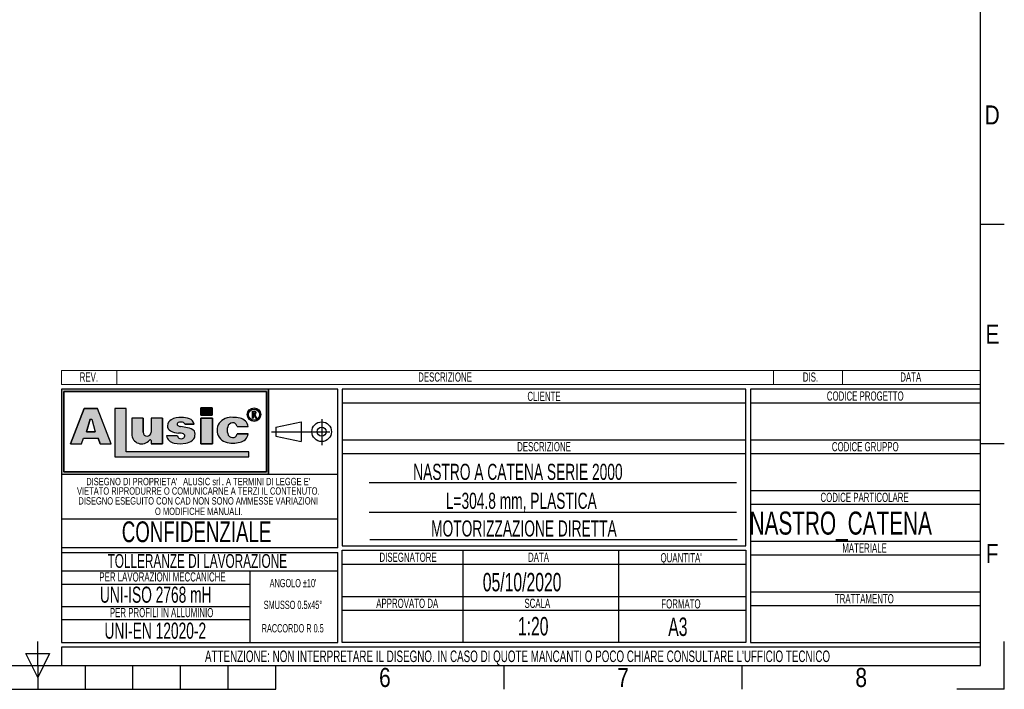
# Model space of a CAD drawing. Header units: millimetres. Extents: x 0 to 420, y 0 to 297.
# Tile 18 of 35: x 206 to 420, y 0 to 145. Entities that reach past the tile are written whole.
import ezdxf
from ezdxf.enums import TextEntityAlignment as Align

# ---------------------------------------------------------------- set-up
doc = ezdxf.new("R2010")
doc.units = ezdxf.units.MM
doc.linetypes.add('CENTERX2', pattern=[20.319999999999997, 12.7, -2.54, 2.54, -2.54])
doc.layers.add('CARTIGLIO', color=140, linetype='Continuous')
doc.styles.add('SLDTEXTSTYLE0', font='TXT', dxfattribs={"width": 0.6382978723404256})
doc.styles.add('SLDTEXTSTYLE1', font='TXT', dxfattribs={"width": 0.675})
doc.styles.add('SLDTEXTSTYLE2', font='TXT', dxfattribs={"width": 0.8214676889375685})

# ---------------------------------------------------------------- blocks, each defined once
blk = doc.blocks.new('SW_NOTE_0')
at = {"layer": 'CARTIGLIO', "color": 0, "insert": (1.968085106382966, 2.578135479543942), "char_height": 2, "attachment_point": 2, "style": 'SLDTEXTSTYLE0'}
blk.add_mtext('DIS.', dxfattribs=at)
blk = doc.blocks.new('SW_NOTE_0_1')
at = {"layer": 'CARTIGLIO', "color": 0, "insert": (7.101063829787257, 2.578135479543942), "char_height": 2, "attachment_point": 2, "style": 'SLDTEXTSTYLE0'}
blk.add_mtext('DESCRIZIONE', dxfattribs=at)
blk = doc.blocks.new('SW_NOTE_0_2')
at = {"layer": 'CARTIGLIO', "color": 0, "insert": (2.845744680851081, 2.578135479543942), "char_height": 2, "attachment_point": 2, "style": 'SLDTEXTSTYLE0'}
blk.add_mtext('DATA', dxfattribs=at)
blk = doc.blocks.new('SW_NOTE_0_3')
at = {"layer": 'CARTIGLIO', "color": 0, "insert": (2.34042553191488, 2.578135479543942), "char_height": 2, "attachment_point": 2, "style": 'SLDTEXTSTYLE0'}
blk.add_mtext('REV.', dxfattribs=at)
blk = doc.blocks.new('SW_NOTE_0_4')
at = {"layer": 'CARTIGLIO', "color": 0, "insert": (14.05585106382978, 4.511737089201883), "char_height": 3.5, "attachment_point": 2, "style": 'SLDTEXTSTYLE0'}
blk.add_mtext('UNI-EN 12020-2', dxfattribs=at)
blk = doc.blocks.new('SW_NOTE_0_5')
at = {"layer": 'CARTIGLIO', "color": 0, "insert": (13.85638297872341, 2.578135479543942), "char_height": 2, "attachment_point": 2, "style": 'SLDTEXTSTYLE0'}
blk.add_mtext('PER PROFILI IN ALLUMINIO', dxfattribs=at)
blk = doc.blocks.new('SW_NOTE_0_6')
at = {"layer": 'CARTIGLIO', "color": 0, "insert": (15.68484042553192, 4.511737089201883), "char_height": 3.5, "attachment_point": 2, "style": 'SLDTEXTSTYLE0'}
blk.add_mtext('UNI-ISO 2768 mH', dxfattribs=at)
blk = doc.blocks.new('SW_NOTE_0_7')
at = {"layer": 'CARTIGLIO', "color": 0, "insert": (18.30319148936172, 2.578135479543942), "char_height": 2, "attachment_point": 2, "style": 'SLDTEXTSTYLE0'}
blk.add_mtext('PER LAVORAZIONI MECCANICHE', dxfattribs=at)
blk = doc.blocks.new('SW_NOTE_0_8')
at = {"layer": 'CARTIGLIO', "color": 0, "insert": (8.569148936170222, 2.320321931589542), "char_height": 1.8, "attachment_point": 2, "style": 'SLDTEXTSTYLE0'}
blk.add_mtext('RACCORDO R 0.5', dxfattribs=at)
blk = doc.blocks.new('SW_NOTE_0_9')
at = {"layer": 'CARTIGLIO', "color": 0, "char_height": 1.6, "attachment_point": 2, "style": 'SLDTEXTSTYLE0'}
for s, insert in [("DISEGNO DI PROPRIETA'", (10.27659574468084, 2.062508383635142)), ('ALUSIC srl', (25.45120500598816, 2.062508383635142)), (". A TERMINI DI LEGGE E'", (39.41078027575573, 2.062508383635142))]:
    blk.add_mtext(s, dxfattribs=dict(at, insert=insert))
blk = doc.blocks.new('SW_NOTE_0_10')
at = {"layer": 'CARTIGLIO', "color": 0, "insert": (10.40425531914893, 2.062508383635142), "char_height": 1.6, "attachment_point": 2, "style": 'SLDTEXTSTYLE0'}
blk.add_mtext('O MODIFICHE MANUALI.', dxfattribs=at)
blk = doc.blocks.new('SW_NOTE_0_11')
at = {"layer": 'CARTIGLIO', "color": 0, "insert": (7.587765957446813, 2.320321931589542), "char_height": 1.8, "attachment_point": 2, "style": 'SLDTEXTSTYLE0'}
blk.add_mtext('SMUSSO 0.5x45°', dxfattribs=at)
blk = doc.blocks.new('SW_NOTE_0_12')
at = {"layer": 'CARTIGLIO', "color": 0, "insert": (27.3404255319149, 2.062508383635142), "char_height": 1.6, "attachment_point": 2, "style": 'SLDTEXTSTYLE0'}
blk.add_mtext('VIETATO RIPRODURRE O COMUNICARNE A TERZI IL CONTENUTO.', dxfattribs=at)
blk = doc.blocks.new('SW_NOTE_0_13')
at = {"layer": 'CARTIGLIO', "color": 0, "insert": (28.04255319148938, 2.062508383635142), "char_height": 1.6, "attachment_point": 2, "style": 'SLDTEXTSTYLE0'}
blk.add_mtext('DISEGNO ESEGUITO CON CAD NON SONO AMMESSE VARIAZIONI', dxfattribs=at)
blk = doc.blocks.new('SW_NOTE_0_14')
at = {"layer": 'CARTIGLIO', "color": 0, "insert": (21.07265624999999, 5.800804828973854), "char_height": 4.500000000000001, "attachment_point": 2, "style": 'SLDTEXTSTYLE1'}
blk.add_mtext('CONFIDENZIALE', dxfattribs=at)
blk = doc.blocks.new('SW_NOTE_0_15')
at = {"layer": 'CARTIGLIO', "color": 0, "insert": (23.93617021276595, 3.867203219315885), "char_height": 3, "attachment_point": 2, "style": 'SLDTEXTSTYLE0'}
blk.add_mtext('TOLLERANZE DI LAVORAZIONE', dxfattribs=at)
blk = doc.blocks.new('SW_NOTE_0_16')
at = {"layer": 'CARTIGLIO', "color": 0, "insert": (6.67819148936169, 2.320321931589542), "char_height": 1.8, "attachment_point": 2, "style": 'SLDTEXTSTYLE0'}
blk.add_mtext("ANGOLO ±10'", dxfattribs=at)
blk = doc.blocks.new('SW_NOTE_0_17')
at = {"layer": 'CARTIGLIO', "color": 0, "insert": (10.69148936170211, 2.578135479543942), "char_height": 2, "attachment_point": 2, "style": 'SLDTEXTSTYLE0'}
blk.add_mtext('CODICE PROGETTO', dxfattribs=at)
blk = doc.blocks.new('SW_NOTE_0_18')
at = {"layer": 'CARTIGLIO', "color": 0, "insert": (9.547872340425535, 2.578135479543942), "char_height": 2, "attachment_point": 2, "style": 'SLDTEXTSTYLE0'}
blk.add_mtext('CODICE GRUPPO', dxfattribs=at)
blk = doc.blocks.new('SW_NOTE_0_19')
at = {"layer": 'CARTIGLIO', "color": 0, "insert": (12.15425531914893, 2.578135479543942), "char_height": 2, "attachment_point": 2, "style": 'SLDTEXTSTYLE0'}
blk.add_mtext('CODICE PARTICOLARE', dxfattribs=at)
blk = doc.blocks.new('SW_NOTE_0_20')
at = {"layer": 'CARTIGLIO', "color": 0, "insert": (5.691489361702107, 2.578135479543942), "char_height": 2, "attachment_point": 2, "style": 'SLDTEXTSTYLE0'}
blk.add_mtext('MATERIALE', dxfattribs=at)
blk = doc.blocks.new('SW_NOTE_0_21')
at = {"layer": 'CARTIGLIO', "color": 0, "insert": (4.228723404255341, 2.578135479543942), "char_height": 2, "attachment_point": 2, "style": 'SLDTEXTSTYLE0'}
blk.add_mtext('CLIENTE', dxfattribs=at)
blk = doc.blocks.new('SW_NOTE_0_22')
at = {"layer": 'CARTIGLIO', "color": 0, "insert": (7.101063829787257, 2.578135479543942), "char_height": 2, "attachment_point": 2, "style": 'SLDTEXTSTYLE0'}
blk.add_mtext('DESCRIZIONE', dxfattribs=at)
blk = doc.blocks.new('SW_NOTE_0_23')
at = {"layer": 'CARTIGLIO', "color": 0, "insert": (5.558510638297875, 2.578135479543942), "char_height": 2, "attachment_point": 2, "style": 'SLDTEXTSTYLE0'}
blk.add_mtext("QUANTITA'", dxfattribs=at)
blk = doc.blocks.new('SW_NOTE_0_24')
at = {"layer": 'CARTIGLIO', "color": 0, "insert": (2.845744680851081, 2.578135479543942), "char_height": 2, "attachment_point": 2, "style": 'SLDTEXTSTYLE0'}
blk.add_mtext('DATA', dxfattribs=at)
blk = doc.blocks.new('SW_NOTE_0_25')
at = {"layer": 'CARTIGLIO', "color": 0, "insert": (7.606382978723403, 2.578135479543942), "char_height": 2, "attachment_point": 2, "style": 'SLDTEXTSTYLE0'}
blk.add_mtext('DISEGNATORE', dxfattribs=at)
blk = doc.blocks.new('SW_NOTE_0_26')
at = {"layer": 'CARTIGLIO', "color": 0, "insert": (5.398936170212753, 2.578135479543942), "char_height": 2, "attachment_point": 2, "style": 'SLDTEXTSTYLE0'}
blk.add_mtext('FORMATO', dxfattribs=at)
blk = doc.blocks.new('SW_NOTE_0_27')
at = {"layer": 'CARTIGLIO', "color": 0, "insert": (8.670212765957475, 2.578135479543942), "char_height": 2, "attachment_point": 2, "style": 'SLDTEXTSTYLE0'}
blk.add_mtext('APPROVATO DA', dxfattribs=at)
blk = doc.blocks.new('SW_NOTE_0_28')
at = {"layer": 'CARTIGLIO', "color": 0, "insert": (3.510638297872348, 2.578135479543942), "char_height": 2, "attachment_point": 2, "style": 'SLDTEXTSTYLE0'}
blk.add_mtext('SCALA', dxfattribs=at)
blk = doc.blocks.new('SW_NOTE_0_29')
at = {"layer": 'CARTIGLIO', "color": 0, "insert": (85.40558510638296, 3.222669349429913), "char_height": 2.5, "attachment_point": 2, "style": 'SLDTEXTSTYLE0'}
blk.add_mtext("ATTENZIONE: NON INTERPRETARE IL DISEGNO. IN CASO DI QUOTE MANCANTI O POCO CHIARE CONSULTARE L'UFFICIO TECNICO", dxfattribs=at)
blk = doc.blocks.new('SW_NOTE_0_30')
at = {"layer": 'CARTIGLIO', "color": 0, "insert": (7.526595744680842, 2.578135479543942), "char_height": 2, "attachment_point": 2, "style": 'SLDTEXTSTYLE0'}
blk.add_mtext('TRATTAMENTO', dxfattribs=at)
blk = doc.blocks.new('Cartiglio ALUSIC particolari STD')
at = {"layer": 'CARTIGLIO'}
h = blk.add_hatch(color=256, dxfattribs=at)
h.paths.add_polyline_path([(175.6752307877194, 247.7132947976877), (175.6752307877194, 229.2132947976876), (220.6752307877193, 229.2132947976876), (220.6752307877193, 247.7132947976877)], flags=0)
h.paths.add_polyline_path([(176.1752307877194, 229.7132947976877), (176.1752307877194, 247.2132947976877), (220.1752307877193, 247.2132947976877), (220.1752307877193, 229.7132947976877)], flags=0)
h = blk.add_hatch(color=256, dxfattribs=at)
h.paths.add_polyline_path([(179.9963944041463, 235.8207167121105), (180.465276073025, 237.0349162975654), (183.6345063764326, 237.0349162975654), (184.103388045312, 235.8207167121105), (186.455199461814, 235.8207167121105), (183.4874420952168, 243.5059174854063), (180.6123403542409, 243.5059174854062), (177.6445829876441, 235.8207167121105)], flags=0)
h.paths.add_polyline_path([(181.1002992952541, 238.4359343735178), (181.8750070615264, 241.1689926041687), (182.2247753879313, 241.1689926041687), (182.9994831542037, 238.4359343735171)], flags=0)
for points in [[(189.726070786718, 243.5099477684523), (187.2568362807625, 243.5099477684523), (187.2568362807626, 232.9839336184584), (216.346566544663, 232.9839336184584), (216.346566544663, 234.0739837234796), (189.726070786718, 234.0739837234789)], [(205.9157645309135, 243.6451419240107), (205.9157645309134, 242.0388308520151), (208.4026610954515, 242.0388308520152), (208.4026610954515, 243.6451419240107)], [(208.4880238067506, 241.3950893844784), (205.9157645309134, 241.3950893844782), (205.9157645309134, 235.8207167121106), (208.4880238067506, 235.8207167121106)]]:
    blk.add_hatch(color=256, dxfattribs=at).paths.add_polyline_path(points, flags=0)
h = blk.add_hatch(color=256, dxfattribs=at)
edge = h.paths.add_edge_path(flags=0)
edge.add_arc((217.4963133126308, 242.1652733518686), 1.479868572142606, 0, 360)
edge = h.paths.add_edge_path(flags=0)
edge.add_arc((217.4963133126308, 242.1652733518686), 1.214864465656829, 0, 360)
h = blk.add_hatch(color=256, dxfattribs=at)
edge = h.paths.add_edge_path(flags=0)
edge.add_arc((217.5944506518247, 242.5818626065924), 0.3723980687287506, 277.1406326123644, 450.0000000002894)
edge.add_line((217.5944506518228, 242.9542606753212), (217.1543350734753, 242.9542606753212))
edge.add_line((217.1543350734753, 242.9542606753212), (217.1543350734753, 241.4023140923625))
edge.add_line((217.1543350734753, 241.4023140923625), (217.3097420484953, 241.4023140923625))
edge.add_line((217.3097420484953, 241.4023140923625), (217.3097420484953, 242.2094645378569))
edge.add_line((217.3097420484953, 242.2094645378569), (217.4681345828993, 242.2094645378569))
edge.add_line((217.4681345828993, 242.2094645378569), (217.8753428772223, 241.4023140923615))
edge.add_line((217.8753428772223, 241.4023140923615), (218.0494071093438, 241.4023140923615))
edge.add_line((218.0494071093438, 241.4023140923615), (217.6407416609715, 242.212352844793))
edge = h.paths.add_edge_path(flags=0)
edge.add_line((217.3097420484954, 242.7988537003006), (217.5944506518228, 242.7988537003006))
edge.add_arc((217.5944506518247, 242.5818626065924), 0.2169910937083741, -90.00000000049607, 90.00000000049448, ccw=False)
edge.add_line((217.5944506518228, 242.3648715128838), (217.3097420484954, 242.3648715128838))
edge.add_line((217.3097420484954, 242.3648715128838), (217.3097420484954, 242.7988537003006))
h = blk.add_hatch(color=256, dxfattribs=at)
edge = h.paths.add_edge_path(flags=0)
edge.add_arc((194.2619790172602, 238.3328699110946), 0.8721260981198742, 180, 360, ccw=False)
edge.add_line((193.3898529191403, 238.3328699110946), (193.3898529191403, 241.3950893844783))
edge.add_line((193.3898529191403, 241.3950893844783), (190.9285191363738, 241.3950893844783))
edge.add_line((190.9285191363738, 241.3950893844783), (190.9285191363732, 237.9783312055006))
edge.add_arc((193.0861336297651, 237.9783312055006), 2.157614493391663, 180, 321.9680973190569)
edge.add_arc((194.9391651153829, 236.5289220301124), 0.1949400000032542, 3.751097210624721e-10, 141.9680973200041, ccw=False)
edge.add_line((195.1341051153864, 236.5289220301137), (195.1341051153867, 235.8207167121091))
edge.add_line((195.1341051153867, 235.8207167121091), (197.6148195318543, 235.8207167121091))
edge.add_line((197.6148195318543, 235.8207167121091), (197.6148195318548, 241.3950893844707))
edge.add_line((197.6148195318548, 241.3950893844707), (195.1341051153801, 241.3950893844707))
edge.add_line((195.1341051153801, 241.3950893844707), (195.1341051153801, 238.3328699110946))
h = blk.add_hatch(color=256, dxfattribs=at)
edge = h.paths.add_edge_path(flags=0)
edge.add_line((201.4260816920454, 235.8017439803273), (202.6657446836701, 235.9456470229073))
edge.add_arc((202.329266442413, 238.631519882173), 2.706867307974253, 277.1406456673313, 311.0032214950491)
edge.add_arc((203.4500368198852, 237.5679483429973), 1.178212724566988, 303.7868133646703, 347.8980612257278)
edge.add_arc((202.7591436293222, 237.8600682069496), 1.920162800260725, 343.693523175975, 381.4193527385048)
edge.add_arc((202.6211329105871, 236.5671389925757), 2.77207698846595, 46.00269433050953, 81.2509677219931)
edge.add_arc((194.8645641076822, 197.2610710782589), 42.83386613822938, 78.993004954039, 81.01866969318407)
edge.add_arc((201.791685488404, 241.2254031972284), 1.672976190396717, 238.7770991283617, 261.74465207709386, ccw=False)
edge.add_arc((201.2153024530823, 240.0677304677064), 0.3988810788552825, 114.64010585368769, 223.1865854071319, ccw=False)
edge.add_arc((201.6334056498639, 239.1857459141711), 1.374925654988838, 90.51660503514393, 115.1534325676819, ccw=False)
edge.add_arc((201.6831021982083, 239.5760411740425), 0.986530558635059, 50.694882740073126, 93.60864602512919, ccw=False)
edge.add_arc((201.9697940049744, 239.9445101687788), 0.519939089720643, 14.547573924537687, 49.4198797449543, ccw=False)
edge.add_line((202.4730635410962, 240.0751104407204), (204.4675927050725, 240.0751104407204))
edge.add_arc((203.0576035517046, 239.9357336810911), 1.416861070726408, 5.64532107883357, 71.38339334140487)
edge.add_arc((201.7960014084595, 236.355567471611), 5.212710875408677, 70.80435731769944, 90.86664277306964)
edge.add_arc((201.3918249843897, 237.7332340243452), 3.848224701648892, 85.15036290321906, 119.91204055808)
edge.add_arc((200.4630711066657, 239.596929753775), 1.774008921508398, 123.9309471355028, 174.9914571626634)
edge.add_arc((199.7112523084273, 239.6370426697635), 1.021881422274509, 173.5516105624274, 249.3813116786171)
edge.add_arc((201.1522143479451, 241.6000363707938), 3.430150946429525, 238.332046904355, 269.1908231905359)
edge.add_arc((201.2712411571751, 236.022650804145), 2.154096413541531, 64.99796384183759, 94.45891481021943, ccw=False)
edge.add_arc((202.0592687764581, 237.5956085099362), 0.398545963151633, -35.58612148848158, 72.11412463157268, ccw=False)
edge.add_arc((201.6903477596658, 237.6535955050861), 0.7512299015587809, 245.201083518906, 337.29941344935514, ccw=False)
edge.add_arc((201.6384661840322, 237.7297070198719), 0.8024620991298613, 192.55915917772, 250.8523518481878, ccw=False)
edge.add_line((200.8552053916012, 237.5552136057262), (198.4723136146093, 237.5552136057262))
edge.add_arc((200.5696156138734, 238.1164948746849), 2.1711085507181, 194.982434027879, 258.3364147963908)
edge.add_line((200.1306936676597, 235.9902164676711), (201.4260816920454, 235.8017439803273))
h = blk.add_hatch(color=256, dxfattribs=at)
edge = h.paths.add_edge_path(flags=0)
edge.add_arc((212.8489752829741, 238.2774034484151), 1.095489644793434, 191.1589777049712, 269.92854925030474, ccw=False)
edge.add_arc((213.9973597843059, 238.7808861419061), 2.335462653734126, 162.1599290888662, 197.8400709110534, ccw=False)
edge.add_arc((212.8489752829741, 239.284368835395), 1.095489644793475, 90.0714507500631, 168.8410222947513, ccw=False)
edge.add_arc((212.9558587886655, 239.5292842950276), 0.8574339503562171, 2.5666577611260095, 97.25285314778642, ccw=False)
edge.add_line((213.8124325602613, 239.5676816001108), (216.1889448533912, 239.5676816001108))
edge.add_arc((214.1254209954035, 239.3204036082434), 2.078287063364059, 6.833333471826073, 81.00039250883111)
edge.add_arc((213.0403652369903, 236.4056797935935), 5.163706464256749, 74.15176759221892, 91.31975036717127)
edge.add_arc((212.577937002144, 238.1509364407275), 3.434301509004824, 84.2596919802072, 140.8312604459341)
edge.add_arc((212.2748599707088, 238.7808861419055), 2.817144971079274, 146.8823062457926, 213.1176937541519)
edge.add_arc((212.5779370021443, 239.4108358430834), 3.434301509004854, 219.1687395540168, 275.7403080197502)
edge.add_arc((213.0403652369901, 241.1560924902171), 5.163706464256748, 268.6802496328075, 285.8482324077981)
edge.add_arc((214.1254209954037, 238.2413686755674), 2.078287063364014, 278.9996074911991, 353.1666665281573)
edge.add_line((216.1889448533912, 237.9940906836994), (213.8124325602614, 237.9940906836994))
edge.add_arc((212.9558587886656, 238.0324879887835), 0.8574339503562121, 262.7471468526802, 357.4333422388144, ccw=False)
at = {"color": 161, "linetype": 'Continuous', "lineweight": 18}
for p, q in [((175.6752307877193, 248.7132947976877), (175.6752307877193, 251.7132947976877)), ((175.6752307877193, 251.7132947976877), (375.3252307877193, 251.7132947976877)), ((187.6752307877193, 251.7132947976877), (187.6752307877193, 248.7132947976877)), ((330.3252307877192, 251.7132947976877), (330.3252307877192, 248.7132947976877)), ((345.3252307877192, 251.7132947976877), (345.3252307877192, 248.7132947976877)), ((375.3252307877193, 248.7132947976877), (375.3252307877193, 251.7132947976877)), ((175.6752307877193, 248.7132947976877), (375.3252307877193, 248.7132947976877))]:
    blk.add_line(p, q, dxfattribs=at)
at = {"layer": 'CARTIGLIO'}
for p, q in [((175.6752307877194, 247.7132947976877), (175.6752307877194, 229.2132947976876)), ((175.6752307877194, 247.7132947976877), (175.6752307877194, 192.7132947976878)), ((235.6752307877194, 247.7132947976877), (175.6752307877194, 247.7132947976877)), ((220.6752307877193, 247.7132947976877), (175.6752307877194, 247.7132947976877)), ((175.6752307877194, 247.7132947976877), (175.6752307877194, 229.2132947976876)), ((175.6752307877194, 247.7132947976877), (175.6752307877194, 213.2641084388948)), ((176.1752307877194, 229.7132947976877), (176.1752307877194, 247.2132947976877)), ((176.1752307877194, 247.2132947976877), (176.1752307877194, 229.7132947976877)), ((176.1752307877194, 247.2132947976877), (220.1752307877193, 247.2132947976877)), ((220.1752307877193, 247.2132947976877), (176.1752307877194, 247.2132947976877)), ((220.1752307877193, 247.2132947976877), (220.1752307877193, 229.7132947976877)), ((220.1752307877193, 229.7132947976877), (220.1752307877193, 247.2132947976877)), ((220.6752307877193, 229.2132947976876), (220.6752307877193, 247.7132947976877)), ((220.6752307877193, 247.7132947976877), (220.6752307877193, 229.2132947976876)), ((235.6752307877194, 213.2641084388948), (235.6752307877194, 247.7132947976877)), ((324.3252307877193, 247.7132947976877), (236.6752307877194, 247.7132947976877)), ((236.6752307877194, 247.7132947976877), (236.6752307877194, 213.7132947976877)), ((324.3252307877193, 213.7132947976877), (324.3252307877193, 247.7132947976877)), ((375.3252307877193, 247.7132947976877), (325.3252307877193, 247.7132947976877)), ((325.3252307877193, 247.7132947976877), (325.3252307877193, 192.7132947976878)), ((375.3252307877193, 192.7132947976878), (375.3252307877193, 247.7132947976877)), ((236.6752307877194, 244.7132947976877), (324.3252307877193, 244.7132947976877)), ((325.3252307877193, 244.7132947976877), (375.3252307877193, 244.7132947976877)), ((180.6123403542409, 243.5059174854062), (177.6445829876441, 235.8207167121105)), ((177.6445829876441, 235.8207167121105), (180.6123403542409, 243.5059174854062)), ((183.4874420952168, 243.5059174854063), (180.6123403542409, 243.5059174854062)), ((180.6123403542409, 243.5059174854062), (183.4874420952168, 243.5059174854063)), ((186.455199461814, 235.8207167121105), (183.4874420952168, 243.5059174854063)), ((186.455199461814, 235.8207167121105), (183.4874420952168, 243.5059174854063)), ((189.726070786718, 243.5099477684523), (187.2568362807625, 243.5099477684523)), ((187.2568362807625, 243.5099477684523), (187.2568362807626, 232.9839336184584)), ((189.726070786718, 243.5099477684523), (187.2568362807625, 243.5099477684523)), ((187.2568362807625, 243.5099477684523), (187.2568362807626, 232.9839336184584)), ((189.726070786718, 234.0739837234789), (189.726070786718, 243.5099477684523)), ((189.726070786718, 234.0739837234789), (189.726070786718, 243.5099477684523)), ((208.4026610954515, 243.6451419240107), (205.9157645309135, 243.6451419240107)), ((205.9157645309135, 243.6451419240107), (205.9157645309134, 242.0388308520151)), ((205.9157645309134, 242.0388308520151), (205.9157645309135, 243.6451419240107)), ((205.9157645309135, 243.6451419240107), (208.4026610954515, 243.6451419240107)), ((205.9157645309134, 242.0388308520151), (208.4026610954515, 242.0388308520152)), ((208.4026610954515, 242.0388308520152), (205.9157645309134, 242.0388308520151)), ((208.4026610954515, 243.6451419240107), (208.4026610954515, 242.0388308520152)), ((208.4026610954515, 242.0388308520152), (208.4026610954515, 243.6451419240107)), ((217.1543350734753, 241.4023140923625), (217.1543350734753, 242.9542606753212)), ((217.1543350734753, 241.4023140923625), (217.1543350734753, 242.9542606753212)), ((217.1543350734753, 242.9542606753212), (217.5944506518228, 242.9542606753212)), ((217.1543350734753, 242.9542606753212), (217.5944506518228, 242.9542606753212)), ((217.3097420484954, 242.7988537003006), (217.5944506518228, 242.7988537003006)), ((217.3097420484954, 242.3648715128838), (217.3097420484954, 242.7988537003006)), ((217.3097420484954, 242.3648715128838), (217.3097420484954, 242.7988537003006)), ((217.3097420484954, 242.7988537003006), (217.5944506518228, 242.7988537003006)), ((217.3097420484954, 242.3648715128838), (217.5944506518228, 242.3648715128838)), ((217.5944506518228, 242.3648715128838), (217.3097420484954, 242.3648715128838)), ((217.3097420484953, 242.2094645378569), (217.3097420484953, 241.4023140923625)), ((217.3097420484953, 241.4023140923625), (217.3097420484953, 242.2094645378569)), ((217.4681345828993, 242.2094645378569), (217.3097420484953, 242.2094645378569)), ((217.3097420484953, 242.2094645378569), (217.4681345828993, 242.2094645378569)), ((217.8753428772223, 241.4023140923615), (217.4681345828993, 242.2094645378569)), ((217.4681345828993, 242.2094645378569), (217.8753428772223, 241.4023140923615)), ((217.6407416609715, 242.212352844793), (218.0494071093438, 241.4023140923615)), ((217.6407416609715, 242.212352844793), (218.0494071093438, 241.4023140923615)), ((181.1002992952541, 238.4359343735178), (181.8750070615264, 241.1689926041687)), ((181.8750070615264, 241.1689926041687), (181.1002992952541, 238.4359343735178)), ((181.8750070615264, 241.1689926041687), (182.2247753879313, 241.1689926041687)), ((181.8750070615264, 241.1689926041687), (182.2247753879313, 241.1689926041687)), ((182.2247753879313, 241.1689926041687), (182.9994831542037, 238.4359343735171)), ((182.2247753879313, 241.1689926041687), (182.9994831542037, 238.4359343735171)), ((190.9285191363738, 241.3950893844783), (190.9285191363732, 237.9783312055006)), ((193.3898529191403, 241.3950893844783), (190.9285191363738, 241.3950893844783)), ((193.3898529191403, 241.3950893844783), (190.9285191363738, 241.3950893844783)), ((190.9285191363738, 241.3950893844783), (190.9285191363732, 237.9783312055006)), ((193.3898529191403, 238.3328699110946), (193.3898529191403, 241.3950893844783)), ((193.3898529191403, 241.3950893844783), (193.3898529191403, 238.3328699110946)), ((197.6148195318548, 241.3950893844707), (195.1341051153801, 241.3950893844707)), ((195.1341051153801, 241.3950893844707), (195.1341051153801, 238.3328699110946)), ((195.1341051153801, 241.3950893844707), (195.1341051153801, 238.3328699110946)), ((197.6148195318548, 241.3950893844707), (195.1341051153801, 241.3950893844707)), ((197.6148195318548, 241.3950893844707), (197.6148195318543, 235.8207167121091)), ((197.6148195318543, 235.8207167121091), (197.6148195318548, 241.3950893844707)), ((202.4730635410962, 240.0751104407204), (204.4675927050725, 240.0751104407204)), ((204.4675927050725, 240.0751104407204), (202.4730635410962, 240.0751104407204)), ((208.4880238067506, 241.3950893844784), (205.9157645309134, 241.3950893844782)), ((205.9157645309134, 241.3950893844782), (205.9157645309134, 235.8207167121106)), ((205.9157645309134, 241.3950893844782), (208.4880238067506, 241.3950893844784)), ((205.9157645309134, 235.8207167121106), (205.9157645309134, 241.3950893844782)), ((208.4880238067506, 235.8207167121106), (208.4880238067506, 241.3950893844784)), ((208.4880238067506, 241.3950893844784), (208.4880238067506, 235.8207167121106)), ((217.1543350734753, 241.4023140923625), (217.3097420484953, 241.4023140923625)), ((217.3097420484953, 241.4023140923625), (217.1543350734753, 241.4023140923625)), ((217.8753428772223, 241.4023140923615), (218.0494071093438, 241.4023140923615)), ((218.0494071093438, 241.4023140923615), (217.8753428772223, 241.4023140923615)), ((222.2665680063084, 239.420334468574), (227.759141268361, 240.6015329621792)), ((227.759141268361, 240.6015329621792), (227.7591412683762, 236.3250566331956)), ((182.9994831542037, 238.4359343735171), (181.1002992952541, 238.4359343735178)), ((181.1002992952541, 238.4359343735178), (182.9994831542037, 238.4359343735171)), ((200.8552053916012, 237.5552136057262), (198.4723136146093, 237.5552136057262)), ((200.8552053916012, 237.5552136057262), (198.4723136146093, 237.5552136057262)), ((213.8124325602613, 239.5676816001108), (216.1889448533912, 239.5676816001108)), ((213.8124325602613, 239.5676816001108), (216.1889448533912, 239.5676816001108)), ((216.1889448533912, 237.9940906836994), (213.8124325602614, 237.9940906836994)), ((213.8124325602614, 237.9940906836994), (216.1889448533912, 237.9940906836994)), ((222.2665680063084, 239.420334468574), (222.2665680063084, 237.5062551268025)), ((222.2665680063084, 237.5062551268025), (227.7591412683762, 236.3250566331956)), ((177.6445829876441, 235.8207167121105), (179.9963944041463, 235.8207167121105)), ((177.6445829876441, 235.8207167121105), (179.9963944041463, 235.8207167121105)), ((179.9963944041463, 235.8207167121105), (180.465276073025, 237.0349162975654)), ((179.9963944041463, 235.8207167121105), (180.465276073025, 237.0349162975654)), ((180.465276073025, 237.0349162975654), (183.6345063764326, 237.0349162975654)), ((180.465276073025, 237.0349162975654), (183.6345063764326, 237.0349162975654)), ((184.103388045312, 235.8207167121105), (183.6345063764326, 237.0349162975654)), ((183.6345063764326, 237.0349162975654), (184.103388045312, 235.8207167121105)), ((184.103388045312, 235.8207167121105), (186.455199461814, 235.8207167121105)), ((184.103388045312, 235.8207167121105), (186.455199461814, 235.8207167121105)), ((195.1341051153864, 236.5289220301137), (195.1341051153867, 235.8207167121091)), ((195.1341051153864, 236.5289220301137), (195.1341051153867, 235.8207167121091)), ((195.1341051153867, 235.8207167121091), (197.6148195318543, 235.8207167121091)), ((197.6148195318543, 235.8207167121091), (195.1341051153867, 235.8207167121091)), ((200.1306936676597, 235.9902164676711), (201.4260816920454, 235.8017439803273)), ((200.1306936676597, 235.9902164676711), (201.4260816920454, 235.8017439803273)), ((201.4260816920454, 235.8017439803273), (202.6657446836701, 235.9456470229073)), ((201.4260816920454, 235.8017439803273), (202.6657446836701, 235.9456470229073)), ((205.9157645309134, 235.8207167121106), (208.4880238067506, 235.8207167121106)), ((208.4880238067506, 235.8207167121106), (205.9157645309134, 235.8207167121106)), ((236.6752307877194, 236.7132947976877), (324.3252307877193, 236.7132947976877)), ((325.3252307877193, 236.7132947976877), (375.3252307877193, 236.7132947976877)), ((216.346566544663, 234.0739837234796), (189.726070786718, 234.0739837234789)), ((216.346566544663, 234.0739837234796), (189.726070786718, 234.0739837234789)), ((216.346566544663, 232.9839336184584), (216.346566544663, 234.0739837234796)), ((216.346566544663, 232.9839336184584), (216.346566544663, 234.0739837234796)), ((236.6752307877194, 233.7132947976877), (324.3252307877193, 233.7132947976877)), ((325.3252307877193, 233.7132947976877), (375.3252307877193, 233.7132947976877)), ((187.2568362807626, 232.9839336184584), (216.346566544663, 232.9839336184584)), ((187.2568362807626, 232.9839336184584), (216.346566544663, 232.9839336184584)), ((175.6752307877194, 229.2132947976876), (220.6752307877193, 229.2132947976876)), ((175.6752307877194, 229.2132947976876), (235.6752307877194, 229.2132947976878)), ((220.1752307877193, 229.7132947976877), (176.1752307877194, 229.7132947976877)), ((176.1752307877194, 229.7132947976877), (220.1752307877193, 229.7132947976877)), ((322.3252307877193, 227.3799614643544), (242.5002307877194, 227.3799614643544)), ((325.3252307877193, 225.7132947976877), (375.3252307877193, 225.7132947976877)), ((325.3252307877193, 222.7132947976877), (375.3252307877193, 222.7132947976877)), ((242.5002307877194, 221.0217416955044), (322.3252307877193, 221.0217416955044)), ((235.6752307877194, 219.4779138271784), (175.6752307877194, 219.4779138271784)), ((242.6228336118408, 215.0313303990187), (322.4478336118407, 215.0313303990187)), ((325.3252307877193, 214.7132947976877), (375.3252307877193, 214.7132947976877)), ((235.6752307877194, 213.2641084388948), (175.6752307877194, 213.2641084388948)), ((175.6752307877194, 212.2641084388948), (235.6752307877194, 212.2641084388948)), ((175.6752307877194, 212.2641084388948), (175.6752307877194, 192.7132947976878)), ((235.6752307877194, 192.7132947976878), (235.6752307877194, 212.2641084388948)), ((236.6752307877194, 213.7132947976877), (324.3252307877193, 213.7132947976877)), ((236.6752307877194, 212.7132947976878), (324.3252307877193, 212.7132947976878)), ((236.6752307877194, 192.7132947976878), (236.6752307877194, 212.7132947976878)), ((262.8472277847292, 212.7132947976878), (262.8472277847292, 192.7132947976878)), ((296.6722277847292, 212.7132947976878), (296.6722277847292, 192.7132947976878)), ((324.3252307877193, 212.7132947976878), (324.3252307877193, 192.7132947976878)), ((236.6752307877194, 209.7132947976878), (324.3252307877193, 209.7132947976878)), ((325.3252307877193, 211.7132947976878), (375.3252307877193, 211.7132947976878)), ((235.6612716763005, 208.2042541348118), (175.6612716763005, 208.2042541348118)), ((216.684767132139, 192.7132947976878), (216.684767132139, 208.2042541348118)), ((175.6752307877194, 205.3858848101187), (216.684767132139, 205.3858848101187)), ((325.3252307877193, 203.7132947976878), (375.3252307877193, 203.7132947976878)), ((236.6752307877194, 202.7132947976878), (324.3252307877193, 202.7132947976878)), ((216.684767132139, 200.4587744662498), (175.6752307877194, 200.4587744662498)), ((236.6752307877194, 199.7132947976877), (324.3252307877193, 199.7132947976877)), ((325.3252307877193, 200.7132947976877), (375.3252307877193, 200.7132947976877)), ((175.6891898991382, 197.6792182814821), (216.6987262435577, 197.6792182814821)), ((175.6752307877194, 192.7132947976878), (235.6752307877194, 192.7132947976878)), ((324.3252307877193, 192.7132947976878), (236.6752307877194, 192.7132947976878)), ((325.3252307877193, 192.7132947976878), (375.3252307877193, 192.7132947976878)), ((375.3252307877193, 191.7132947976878), (175.6752307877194, 191.7132947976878)), ((175.6752307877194, 191.7132947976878), (175.6752307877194, 187.7132947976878)), ((375.3252307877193, 187.7132947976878), (375.3252307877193, 191.7132947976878)), ((175.6752307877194, 187.7132947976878), (375.3252307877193, 187.7132947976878))]:
    blk.add_line(p, q, dxfattribs=at)
at = {"layer": 'CARTIGLIO', "linetype": 'CENTERX2'}
for p, q in [((232.1939749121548, 241.2151324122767), (232.1939749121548, 235.5497603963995)), ((221.2625504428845, 238.4632947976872), (235.0879111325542, 238.4632947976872))]:
    blk.add_line(p, q, dxfattribs=at)
at = {"layer": 'CARTIGLIO', "linetype": 'Continuous'}
blk.add_line((175.6736628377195, 187.7132947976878), (375.3252307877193, 187.7132947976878), dxfattribs=at)
at = {"layer": 'CARTIGLIO'}
for centre, radius in [((217.4963133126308, 242.1652733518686), 1.479868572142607), ((217.4963133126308, 242.1652733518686), 1.479868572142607), ((217.4963133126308, 242.1652733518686), 1.214864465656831), ((217.4963133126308, 242.1652733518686), 1.214864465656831), ((232.1939749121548, 238.4632947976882), 2.138238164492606), ((232.1939749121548, 238.4632947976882), 0.9570396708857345)]:
    blk.add_circle(centre, radius, dxfattribs=at)
for centre, radius, start, end in [((217.5944506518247, 242.5818626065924), 0.3723980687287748, 277.1406326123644, 90.00000000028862), ((217.5944506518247, 242.5818626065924), 0.3723980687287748, 277.1406326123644, 90.00000000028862), ((217.5944506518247, 242.5818626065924), 0.2169910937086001, 269.9999999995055, 90.00000000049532), ((217.5944506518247, 242.5818626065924), 0.2169910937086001, 269.9999999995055, 90.00000000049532), ((199.7112523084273, 239.6370426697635), 1.021881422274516, 173.5516105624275, 249.381311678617), ((199.7112523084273, 239.6370426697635), 1.021881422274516, 173.5516105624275, 249.381311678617), ((200.4630711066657, 239.596929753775), 1.774008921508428, 123.9309471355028, 174.9914571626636), ((200.4630711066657, 239.596929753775), 1.774008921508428, 123.9309471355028, 174.9914571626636), ((201.3918249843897, 237.7332340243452), 3.848224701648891, 85.15036290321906, 119.91204055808), ((201.3918249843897, 237.7332340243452), 3.848224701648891, 85.15036290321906, 119.91204055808), ((201.2153024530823, 240.0677304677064), 0.3988810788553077, 114.6401058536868, 223.1865854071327), ((201.2153024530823, 240.0677304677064), 0.3988810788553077, 114.6401058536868, 223.1865854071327), ((201.791685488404, 241.2254031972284), 1.672976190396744, 238.7770991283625, 261.7446520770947), ((201.791685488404, 241.2254031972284), 1.672976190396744, 238.7770991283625, 261.7446520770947), ((201.6334056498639, 239.1857459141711), 1.374925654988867, 90.51660503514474, 115.1534325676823), ((201.6334056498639, 239.1857459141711), 1.374925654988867, 90.51660503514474, 115.1534325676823), ((201.6831021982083, 239.5760411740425), 0.9865305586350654, 50.69488274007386, 93.60864602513), ((201.6831021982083, 239.5760411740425), 0.9865305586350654, 50.69488274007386, 93.60864602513), ((201.7960014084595, 236.355567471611), 5.212710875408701, 70.80435731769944, 90.86664277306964), ((201.7960014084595, 236.355567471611), 5.212710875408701, 70.80435731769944, 90.86664277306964), ((201.9697940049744, 239.9445101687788), 0.5199390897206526, 14.54757392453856, 49.41987974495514), ((201.9697940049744, 239.9445101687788), 0.5199390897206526, 14.54757392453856, 49.41987974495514), ((203.0576035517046, 239.9357336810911), 1.416861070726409, 5.64532107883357, 71.38339334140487), ((203.0576035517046, 239.9357336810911), 1.416861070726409, 5.64532107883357, 71.38339334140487), ((212.2748599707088, 238.7808861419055), 2.81714497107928, 146.8823062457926, 213.1176937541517), ((212.2748599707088, 238.7808861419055), 2.81714497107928, 146.8823062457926, 213.1176937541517), ((212.577937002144, 238.1509364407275), 3.434301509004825, 84.2596919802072, 140.8312604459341), ((212.577937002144, 238.1509364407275), 3.434301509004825, 84.2596919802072, 140.8312604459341), ((212.8489752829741, 239.284368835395), 1.09548964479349, 90.07145075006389, 168.8410222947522), ((212.8489752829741, 239.284368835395), 1.09548964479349, 90.07145075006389, 168.8410222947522), ((212.9558587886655, 239.5292842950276), 0.8574339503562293, 2.566657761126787, 97.25285314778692), ((212.9558587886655, 239.5292842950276), 0.8574339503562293, 2.566657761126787, 97.25285314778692), ((213.0403652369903, 236.4056797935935), 5.163706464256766, 74.15176759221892, 91.31975036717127), ((213.0403652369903, 236.4056797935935), 5.163706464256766, 74.15176759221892, 91.31975036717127), ((214.1254209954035, 239.3204036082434), 2.078287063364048, 6.833333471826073, 81.00039250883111), ((214.1254209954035, 239.3204036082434), 2.078287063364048, 6.833333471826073, 81.00039250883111), ((193.0861336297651, 237.9783312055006), 2.157614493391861, 180, 321.9680973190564), ((193.0861336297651, 237.9783312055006), 2.157614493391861, 180, 321.9680973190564), ((194.2619790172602, 238.3328699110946), 0.872126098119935, 180, 0), ((194.2619790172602, 238.3328699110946), 0.872126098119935, 180, 0), ((200.5696156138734, 238.1164948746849), 2.171108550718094, 194.982434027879, 258.3364147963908), ((200.5696156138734, 238.1164948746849), 2.171108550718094, 194.982434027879, 258.3364147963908), ((201.1522143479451, 241.6000363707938), 3.430150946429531, 238.332046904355, 269.1908231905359), ((201.1522143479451, 241.6000363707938), 3.430150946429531, 238.332046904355, 269.1908231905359), ((201.6384661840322, 237.7297070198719), 0.8024620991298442, 192.5591591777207, 250.8523518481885), ((201.6384661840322, 237.7297070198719), 0.8024620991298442, 192.5591591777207, 250.8523518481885), ((201.2712411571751, 236.022650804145), 2.154096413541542, 64.99796384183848, 94.45891481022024), ((201.2712411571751, 236.022650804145), 2.154096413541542, 64.99796384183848, 94.45891481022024), ((194.8645641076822, 197.2610710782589), 42.8338661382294, 78.993004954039, 81.01866969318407), ((194.8645641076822, 197.2610710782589), 42.8338661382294, 78.993004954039, 81.01866969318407), ((202.0592687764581, 237.5956085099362), 0.3985459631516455, 324.4138785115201, 72.11412463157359), ((202.0592687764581, 237.5956085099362), 0.3985459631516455, 324.4138785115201, 72.11412463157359), ((202.6211329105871, 236.5671389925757), 2.772076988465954, 46.00269433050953, 81.2509677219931), ((202.6211329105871, 236.5671389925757), 2.772076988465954, 46.00269433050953, 81.2509677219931), ((202.7591436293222, 237.8600682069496), 1.920162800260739, 343.6935231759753, 21.41935273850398), ((202.7591436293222, 237.8600682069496), 1.920162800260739, 343.6935231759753, 21.41935273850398), ((213.9973597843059, 238.7808861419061), 2.335462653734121, 162.159929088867, 197.8400709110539), ((213.9973597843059, 238.7808861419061), 2.335462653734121, 162.159929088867, 197.8400709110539), ((212.8489752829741, 238.2774034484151), 1.095489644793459, 191.1589777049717, 269.9285492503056), ((212.8489752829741, 238.2774034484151), 1.095489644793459, 191.1589777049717, 269.9285492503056), ((212.9558587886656, 238.0324879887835), 0.8574339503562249, 262.7471468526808, 357.4333422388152), ((212.9558587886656, 238.0324879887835), 0.8574339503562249, 262.7471468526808, 357.4333422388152), ((214.1254209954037, 238.2413686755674), 2.078287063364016, 278.9996074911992, 353.1666665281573), ((214.1254209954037, 238.2413686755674), 2.078287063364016, 278.9996074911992, 353.1666665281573), ((194.9391651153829, 236.5289220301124), 0.1949400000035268, 3.759104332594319e-10, 141.9680973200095), ((194.9391651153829, 236.5289220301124), 0.1949400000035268, 3.759104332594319e-10, 141.9680973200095), ((201.6903477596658, 237.6535955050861), 0.7512299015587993, 245.2010835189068, 337.299413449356), ((201.6903477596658, 237.6535955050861), 0.7512299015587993, 245.2010835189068, 337.299413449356), ((202.329266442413, 238.631519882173), 2.706867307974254, 277.1406456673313, 311.0032214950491), ((202.329266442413, 238.631519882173), 2.706867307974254, 277.1406456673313, 311.0032214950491), ((203.4500368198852, 237.5679483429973), 1.178212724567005, 303.7868133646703, 347.898061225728), ((203.4500368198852, 237.5679483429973), 1.178212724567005, 303.7868133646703, 347.898061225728), ((212.5779370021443, 239.4108358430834), 3.434301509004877, 219.1687395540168, 275.7403080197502), ((212.5779370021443, 239.4108358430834), 3.434301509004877, 219.1687395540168, 275.7403080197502), ((213.0403652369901, 241.1560924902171), 5.163706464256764, 268.6802496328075, 285.8482324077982), ((213.0403652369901, 241.1560924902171), 5.163706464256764, 268.6802496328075, 285.8482324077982)]:
    blk.add_arc(centre, radius, start, end, dxfattribs=at)
at = {"layer": 'CARTIGLIO', "color": 140}
for name, p in [('SW_NOTE_0_3', (179.2724530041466, 248.75167344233)), ('SW_NOTE_0_1', (251.8960644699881, 248.75167344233)), ('SW_NOTE_0', (336.4240000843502, 248.75167344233)), ('SW_NOTE_0_2', (357.3252307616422, 248.75167344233)), ('SW_NOTE_0_21', (276.2668975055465, 244.5549423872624)), ('SW_NOTE_0_17', (339.5988422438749, 244.6271836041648)), ('SW_NOTE_0_22', (273.3960644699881, 233.6271836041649)), ('SW_NOTE_0_18', (340.7418972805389, 233.6271836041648)), ('SW_NOTE_0_9', (180.6752322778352, 226.3745778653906)), ('SW_NOTE_0_12', (178.05745774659, 224.3284193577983)), ('SW_NOTE_0_19', (337.9891200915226, 222.6271836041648)), ('SW_NOTE_0_13', (177.3396818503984, 222.1825085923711)), ('SW_NOTE_0_10', (195.0941192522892, 219.9062941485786)), ('SW_NOTE_0_14', (183.9404302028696, 213.1822066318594)), ('SW_NOTE_0_20', (344.447453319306, 211.6271836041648)), ('SW_NOTE_0_15', (181.241582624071, 208.0326370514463)), ('SW_NOTE_0_25', (243.3579844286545, 209.627183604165)), ('SW_NOTE_0_24', (276.4610510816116, 209.6271836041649)), ('SW_NOTE_0_23', (304.7338892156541, 209.5155482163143)), ('SW_NOTE_0_7', (179.3044986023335, 205.3623966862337)), ('SW_NOTE_0_16', (219.2991583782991, 204.1754591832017)), ('SW_NOTE_0_6', (180.4564224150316, 200.3147666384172)), ('SW_NOTE_0_30', (342.5668974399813, 200.6271836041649)), ('SW_NOTE_0_11', (218.376658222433, 199.448422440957)), ('SW_NOTE_0_27', (242.1107618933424, 199.6271836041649)), ('SW_NOTE_0_28', (275.5374398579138, 199.6271836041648)), ('SW_NOTE_0_26', (304.8547222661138, 199.5155482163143)), ('SW_NOTE_0_5', (183.5629035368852, 197.6169170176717)), ('SW_NOTE_0_4', (181.9901011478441, 192.5036875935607)), ('SW_NOTE_0_8', (217.3354083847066, 194.3659799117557)), ('SW_NOTE_0_29', (189.3353167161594, 187.7306559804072))]:
    blk.add_blockref(name, p, dxfattribs=at)
for tag, height, style, width, p in [('AUTOATTR1', 3.5, 'SLDTEXTSTYLE0', 0.6382978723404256, (284.730617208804, 231.4146332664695)), ('AUTOATTR2', 3.5, 'SLDTEXTSTYLE0', 0.6382978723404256, (283.5554421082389, 225.136016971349)), ('AUTOATTR6', 5, 'SLDTEXTSTYLE1', 0.675, (353.201965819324, 221.0084733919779)), ('AUTOATTR11', 3.5, 'SLDTEXTSTYLE0', 0.6382978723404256, (284.5664109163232, 219.1248268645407)), ('AUTOATTR8', 4, 'SLDTEXTSTYLE0', 0.6382978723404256, (280.9485514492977, 207.716756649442)), ('AUTOATTR9', 4, 'SLDTEXTSTYLE0', 0.6382978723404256, (279.8263282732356, 198.1376937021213)), ('AUTOATTR0', 4, 'SLDTEXTSTYLE0', 0.6382978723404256, (310.736666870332, 198.0260583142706))]:
    blk.add_attdef(tag, text='', height=height, dxfattribs=dict(at, style=style, width=width)).set_placement(p, align=Align.TOP_CENTER)
for tag in ['AUTOATTR3', 'AUTOATTR4', 'AUTOATTR5', 'AUTOATTR7', 'AUTOATTR10', 'AUTOATTR12', 'AUTOATTR13']:
    blk.add_attdef(tag, (0, 0), '', height=4, dxfattribs=at)

msp = doc.modelspace()

# ---------------------------------------------------------------- linework, layer by layer
at = {"layer": 'CARTIGLIO', "linetype": 'Continuous'}
for p, q in [((414.8273971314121, 5.171001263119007), (414.8273971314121, 291.8225690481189)), ((420.0016131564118, 100.8939977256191), (414.8273971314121, 100.8939977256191)), ((420.0016131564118, 53.29121029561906), (414.8273971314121, 53.29121029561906)), ((210.0037561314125, 5.171001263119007), (210.0037561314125, 10.34521728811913)), ((420.0016131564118, -0.003214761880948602), (420.0016131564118, 10.34521728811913)), ((207.4166481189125, 7.758109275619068), (212.5908641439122, 7.758109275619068)), ((210.0037561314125, 2.583893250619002), (207.4166481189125, 7.758109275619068)), ((212.5908641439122, 7.758109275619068), (210.0037561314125, 2.583893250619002)), ((5.180115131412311, 5.171001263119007), (414.8273971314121, 5.171001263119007)), ((210.0037561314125, 5.171001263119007), (210.0037561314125, -0.003214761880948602)), ((215.1758291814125, 5.171001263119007), (414.8273971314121, 5.171001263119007)), ((220.3521881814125, -0.003214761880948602), (220.3521881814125, 5.171001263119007)), ((230.7006202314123, -0.003214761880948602), (230.7006202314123, 5.171001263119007)), ((241.0490522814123, -0.003214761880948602), (241.0490522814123, 5.171001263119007)), ((251.3974843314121, -0.003214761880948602), (251.3974843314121, 5.171001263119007)), ((261.7459163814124, -0.003214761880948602), (261.7459163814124, 5.171001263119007)), ((311.3430766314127, -0.003214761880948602), (311.3430766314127, 5.171001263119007)), ((363.0852368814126, -0.003214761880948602), (363.0852368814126, 5.171001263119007)), ((158.2615958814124, -0.003214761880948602), (261.7459163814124, -0.003214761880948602)), ((420.0016131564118, -0.003214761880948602), (409.6531811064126, -0.003214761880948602))]:
    msp.add_line(p, q, dxfattribs=at)
at = {"layer": 'CARTIGLIO'}
msp.add_line((215.1773971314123, 5.171001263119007), (414.8273971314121, 5.171001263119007), dxfattribs=at)

# ---------------------------------------------------------------- block references
ref = msp.add_blockref('Cartiglio ALUSIC particolari STD', (39.50216634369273, -182.5422935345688), dxfattribs=at)
ref.add_attrib('AUTOATTR0', 'A3', dxfattribs={"color": 140, "height": 4, "style": 'SLDTEXTSTYLE0', "width": 0.6382978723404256}).set_placement((346.9888332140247, 10.37438977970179), align=Align.BOTTOM_LEFT)
ref.add_attrib('AUTOATTR1', 'NASTRO A CATENA SERIE 2000', dxfattribs={"color": 140, "height": 3.5, "style": 'SLDTEXTSTYLE0', "width": 0.6382978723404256}).set_placement((291.5843460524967, 44.40163660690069), align=Align.BOTTOM_LEFT)
ref.add_attrib('AUTOATTR2', 'L=304.8 mm, PLASTICA', dxfattribs={"color": 140, "height": 3.5, "style": 'SLDTEXTSTYLE0', "width": 0.6382978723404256}).set_placement((298.6669834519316, 38.12302031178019), align=Align.BOTTOM_LEFT)
ref.add_attrib('AUTOATTR6', 'NASTRO_CATENA', dxfattribs={"color": 140, "height": 5, "style": 'SLDTEXTSTYLE1', "width": 0.675}).set_placement((364.6572571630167, 32.07946110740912), align=Align.BOTTOM_LEFT)
ref.add_attrib('AUTOATTR8', '05/10/2020', dxfattribs={"color": 140, "height": 4, "style": 'SLDTEXTSTYLE0', "width": 0.6382978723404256}).set_placement((306.7007177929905, 20.0650881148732), align=Align.BOTTOM_LEFT)
ref.add_attrib('AUTOATTR9', '1:20', dxfattribs={"color": 140, "height": 4, "style": 'SLDTEXTSTYLE0', "width": 0.6382978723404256}).set_placement((314.3284946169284, 10.48602516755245), align=Align.BOTTOM_LEFT)
ref.add_attrib('AUTOATTR11', 'MOTORIZZAZIONE DIRETTA', dxfattribs={"color": 140, "height": 3.5, "style": 'SLDTEXTSTYLE0', "width": 0.6382978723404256}).set_placement((295.4670147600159, 32.11183020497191), align=Align.BOTTOM_LEFT)

# ---------------------------------------------------------------- texts
at = {"layer": 'CARTIGLIO', "char_height": 4.13937282, "attachment_point": 2, "style": 'SLDTEXTSTYLE2'}
for s, insert in [('D', (417.3655368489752, 126.7485710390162)), ('E', (417.42546495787, 79.14578360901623)), ('F', (417.3681689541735, 31.54299617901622)), ('6', (285.4283396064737, 4.637072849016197)), ('7', (337.170499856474, 4.637072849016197)), ('8', (388.9126601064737, 4.637072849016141))]:
    msp.add_mtext(s, dxfattribs=dict(at, insert=insert))

doc.saveas('drawing.dxf')
